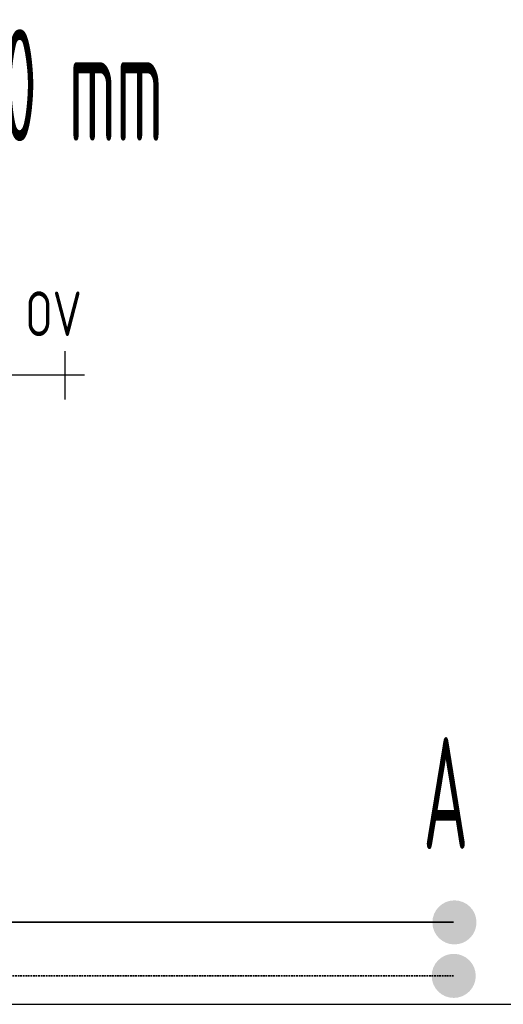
# Model space of a CAD drawing. Header units: millimetres. Extents: x -727 to 69715, y -15705 to 98123.
# Tile 56 of 256: x 21502 to 22043, y -15705 to -14604. Entities that reach past the tile are written whole.
import ezdxf
from ezdxf.enums import TextEntityAlignment as Align

# ---------------------------------------------------------------- set-up
doc = ezdxf.new("R2010")
doc.units = ezdxf.units.MM
doc.linetypes.add('VERDECKT', pattern=[9.525, 6.35, -3.175])
for name, color, linetype, lineweight in [('JS_VYT_POPIS - OBECNĚ', 7, 'Continuous', 5), ('UT_POTRUBI - PŘÍVOD', 1, 'Continuous', 35), ('UT_SCHÉMA_POPIS', 7, 'VERDECKT', 5), ('UT_SCHÉMA_PŘÍVOD', 10, 'Continuous', 35), ('UT_SCHÉMA_SYMBOLY', 7, 'Continuous', 25), ('UT_SCHÉMA_ZPÁTEČKA', 172, 'VERDECKT', 35)]:
    doc.layers.add(name, color=color, linetype=linetype, lineweight=lineweight)
doc.styles.add('ISO 2.5', font='isocp.shx', dxfattribs={"width": 0.8, "height": 2.5})
doc.styles.add('VZT_POPIS', font='isocp.shx', dxfattribs={"width": 0.6, "height": 125})

msp = doc.modelspace()

# ---------------------------------------------------------------- hatches: boundary and pattern name
at = {"layer": 'UT_SCHÉMA_PŘÍVOD'}
msp.add_hatch(color=256, dxfattribs=at).paths.add_polyline_path([(21963.8, -15613.1, 1), (22013.1, -15613.1, 1)])
at = {"layer": 'UT_SCHÉMA_ZPÁTEČKA', "ltscale": 0.3}
msp.add_hatch(color=256, dxfattribs=at).paths.add_polyline_path([(22012.3, -15672.9, -1), (21963, -15672.9, -1)])

# ---------------------------------------------------------------- linework, layer by layer
msp.add_line((-727.4, -15704.7), (68024.3, -15704.7))
at = {"layer": 'UT_POTRUBI - PŘÍVOD'}
msp.add_line((20928.4, -15612.8), (21987.3, -15612.8), dxfattribs=at)
at = {"layer": 'UT_SCHÉMA_SYMBOLY'}
for p, q in [((21553.1, -15028.4), (21553.1, -14974.4)), ((21574.8, -15001.4), (21492.9, -15001.4))]:
    msp.add_line(p, q, dxfattribs=at)
at = {"layer": 'UT_SCHÉMA_ZPÁTEČKA', "ltscale": 0.3}
msp.add_line((20859.9, -15672.7), (21987.3, -15672.7), dxfattribs=at)

# ---------------------------------------------------------------- texts
at = {"layer": 'JS_VYT_POPIS - OBECNĚ', "style": 'VZT_POPIS', "width": 0.5}
msp.add_text('D-OT VK typ 20 - 700*500 mm', height=125, dxfattribs=at).set_placement((21116.9, -14677), align=Align.MIDDLE_CENTER)
msp.add_text('A', height=125, dxfattribs=at).set_placement((22004, -15468.4), align=Align.MIDDLE_RIGHT)
at = {"layer": 'UT_SCHÉMA_POPIS', "style": 'ISO 2.5', "width": 0.8}
msp.add_text('OV', height=50, dxfattribs=at).set_placement((21508.3, -14932.6), align=Align.MIDDLE_LEFT)

doc.saveas('drawing.dxf')
